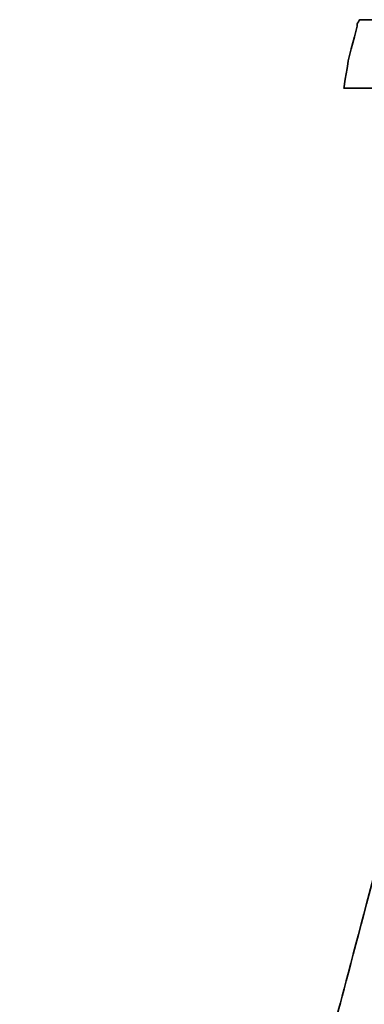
# Model space of a CAD drawing. Header units: inches. Extents: x 32 to 234, y 65 to 170.
# Tile 33 of 49: x 191.952 to 192.427, y 125.849 to 127.207. Entities that reach past the tile are written whole.
import ezdxf

# ---------------------------------------------------------------- set-up
doc = ezdxf.new("R2010")
doc.units = ezdxf.units.IN
doc.layers.add('DIM', color=4, linetype='Continuous')
doc.layers.add('layer 1', color=7, linetype='Continuous')

# ---------------------------------------------------------------- blocks, each defined once
blk = doc.blocks.new('TBI MOTION logo(完整正式版)')
at = {"layer": 'layer 1', "color": 22, "lineweight": 35}
blk.add_open_spline([(-40.59125, -7.943749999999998), (-40.59125, -7.943749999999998), (-40.97375, -7.943749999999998), (-40.97375, -7.943749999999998), (-40.97375, -7.943749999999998), (-40.97375, -7.943749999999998), (-41.38125, -7.943749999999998), (-41.38125, -7.943749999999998), (-41.38125, -7.943749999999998), (-41.38125, -7.943749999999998), (-41.54874999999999, -7.943749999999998), (-41.54874999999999, -7.943749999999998), (-41.54874999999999, -7.943749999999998), (-41.54874999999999, -7.943749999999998), (-41.59875, -7.943749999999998), (-41.59875, -7.943749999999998), (-41.59875, -7.943749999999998), (-41.59875, -7.943749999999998), (-41.88374999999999, -7.943749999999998), (-41.88374999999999, -7.943749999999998), (-41.88374999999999, -7.943749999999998), (-41.88374999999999, -7.943749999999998), (-41.90875, -7.91875), (-41.90875, -7.91875), (-41.90875, -7.91875), (-41.90875, -7.91875), (-42.19875, -7.871249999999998), (-42.19875, -7.871249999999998), (-42.19875, -7.871249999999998), (-42.19875, -7.871249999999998), (-42.43875, -7.82375), (-42.43875, -7.82375), (-42.43875, -7.82375), (-42.43875, -7.82375), (-42.45875, -7.82375), (-42.45875, -7.82375), (-42.45875, -7.82375), (-42.45875, -7.82375), (-42.48624999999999, -7.82375), (-42.48624999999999, -7.82375), (-42.48624999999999, -7.82375), (-42.48624999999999, -7.82375), (-42.67625, -7.723749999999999), (-42.67625, -7.723749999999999), (-42.67625, -7.723749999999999), (-42.67625, -7.723749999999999), (-42.70125, -7.70375), (-42.70125, -7.70375), (-42.70125, -7.70375), (-42.70125, -7.70375), (-42.72375, -7.678749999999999), (-42.72375, -7.678749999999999), (-42.72375, -7.678749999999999), (-42.72375, -7.678749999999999), (-42.86875, -7.488749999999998), (-42.86875, -7.488749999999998), (-42.86875, -7.488749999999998), (-42.86875, -7.488749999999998), (-42.89374999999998, -7.438749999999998), (-42.89374999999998, -7.438749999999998), (-42.89374999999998, -7.438749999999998), (-42.89374999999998, -7.438749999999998), (-42.91875, -7.388749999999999), (-42.91875, -7.388749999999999), (-42.91875, -7.388749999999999), (-42.91875, -7.388749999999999), (-42.93874999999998, -7.12875), (-42.93874999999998, -7.12875), (-42.93874999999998, -7.12875), (-42.93874999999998, -7.12875), (-42.96375, -7.103749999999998), (-42.96375, -7.103749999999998), (-42.96375, -7.103749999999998), (-42.96375, -7.103749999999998), (-42.96375, -7.053749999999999), (-42.96375, -7.053749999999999), (-42.96375, -7.053749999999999), (-42.96375, -7.053749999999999), (-42.96375, -7.00875), (-42.96375, -7.00875), (-42.96375, -7.00875), (-42.96375, -7.00875), (-42.91875, -6.69625), (-42.91875, -6.69625), (-42.91875, -6.69625), (-42.91875, -6.69625), (-42.91875, -6.62375), (-42.91875, -6.62375), (-42.91875, -6.62375), (-42.91875, -6.62375), (-42.91875, -6.59625), (-42.91875, -6.59625), (-42.91875, -6.59625), (-42.91875, -6.59625), (-42.91875, -6.57375), (-42.91875, -6.57375), (-42.91875, -6.57375), (-42.91875, -6.57375), (-42.91875, -6.528749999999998), (-42.91875, -6.528749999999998), (-42.91875, -6.528749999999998), (-42.91875, -6.528749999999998), (-42.89374999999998, -6.50375), (-42.89374999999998, -6.50375), (-42.89374999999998, -6.50375), (-42.89374999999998, -6.50375), (-42.84374999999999, -6.38375), (-42.84374999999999, -6.38375), (-42.84374999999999, -6.38375), (-42.84374999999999, -6.38375), (-42.84374999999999, -6.358749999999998), (-42.84374999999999, -6.358749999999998), (-42.84374999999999, -6.358749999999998), (-42.84374999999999, -6.358749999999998), (-42.74625, -6.143749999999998), (-42.74625, -6.143749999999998), (-42.74625, -6.143749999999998), (-42.74625, -6.143749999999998), (-42.70125, -5.853749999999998), (-42.70125, -5.853749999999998), (-42.70125, -5.853749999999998), (-42.70125, -5.853749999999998), (-42.60374999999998, -5.47125), (-42.60374999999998, -5.47125), (-42.60374999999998, -5.47125), (-42.60374999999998, -5.47125), (-42.60374999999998, -5.44875), (-42.60374999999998, -5.44875), (-42.60374999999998, -5.44875), (-42.60374999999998, -5.44875), (-42.38875, -4.678749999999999), (-42.38875, -4.678749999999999), (-42.38875, -4.678749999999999), (-42.38875, -4.678749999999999), (-42.36375, -4.653749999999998), (-42.36375, -4.653749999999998), (-42.36375, -4.653749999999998), (-42.36375, -4.653749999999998), (-42.12375, -3.69625), (-42.12375, -3.69625), (-42.12375, -3.69625), (-42.12375, -3.69625), (-42.12375, -3.67374), (-42.12375, -3.67374), (-42.12375, -3.67374), (-42.12375, -3.67374), (-41.78875, -2.593739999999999), (-41.78875, -2.593739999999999), (-41.78875, -2.593739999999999), (-41.78875, -2.593739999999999), (-41.18875, -0.19375), (-41.18875, -0.19375), (-41.18875, -0.19375), (-41.18875, -0.19375), (-40.54375, 2.20624), (-40.54375, 2.20624), (-40.54375, 2.20624), (-40.54375, 2.20624), (-40.25374999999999, 3.308749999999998), (-40.25374999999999, 3.308749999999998), (-40.25374999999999, 3.308749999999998), (-40.25374999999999, 3.308749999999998), (-39.98875, 4.27125), (-39.98875, 4.27125), (-39.98875, 4.27125), (-39.98875, 4.27125), (-39.77375, 5.131249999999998), (-39.77375, 5.131249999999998), (-39.77375, 5.131249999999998), (-39.77375, 5.131249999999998), (-39.67875, 5.47125), (-39.67875, 5.47125), (-39.67875, 5.47125), (-39.67875, 5.47125), (-39.60375, 5.756249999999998), (-39.60375, 5.756249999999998), (-39.60375, 5.756249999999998), (-39.60375, 5.756249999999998), (-39.60375, 5.78125), (-39.60375, 5.78125), (-39.60375, 5.78125), (-39.60375, 5.78125), (-39.50875, 5.97125), (-39.50875, 5.97125), (-39.50875, 5.97125), (-39.50875, 5.97125), (-39.50875, 6.138749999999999), (-39.50875, 6.138749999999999), (-39.50875, 6.138749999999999), (-39.50875, 6.138749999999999), (-39.48625, 6.166249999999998), (-39.48625, 6.166249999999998), (-39.48625, 6.166249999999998), (-39.48625, 6.166249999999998), (-39.46125, 6.286249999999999), (-39.46125, 6.286249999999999), (-39.46125, 6.286249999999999), (-39.46125, 6.286249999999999), (-39.46125, 6.426249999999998), (-39.46125, 6.426249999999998), (-39.46125, 6.426249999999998), (-39.46125, 6.426249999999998), (-39.41375, 6.426249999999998), (-39.41375, 6.426249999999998), (-39.41375, 6.426249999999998), (-39.41375, 6.426249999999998), (-39.29375, 6.69125), (-39.29375, 6.69125), (-39.29375, 6.69125), (-39.29375, 6.69125), (-39.26875, 6.741249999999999), (-39.26875, 6.741249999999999), (-39.26875, 6.741249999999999), (-39.26875, 6.741249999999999), (-39.24375, 6.76625), (-39.24375, 6.76625), (-39.24375, 6.76625), (-39.24375, 6.76625), (-38.98375, 7.006239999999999), (-38.98375, 7.006239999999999), (-38.98375, 7.006239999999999), (-38.98375, 7.006239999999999), (-38.95625, 7.026239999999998), (-38.95625, 7.026239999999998), (-38.95625, 7.026239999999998), (-38.95625, 7.026239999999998), (-38.78875, 7.126239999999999), (-38.78875, 7.126239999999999), (-38.78875, 7.126239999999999), (-38.78875, 7.126239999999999), (-38.76375, 7.126239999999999), (-38.76375, 7.126239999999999), (-38.76375, 7.126239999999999), (-38.76375, 7.126239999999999), (-38.74375, 7.126239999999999), (-38.74375, 7.126239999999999), (-38.74375, 7.126239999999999), (-38.74375, 7.126239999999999), (-38.52875, 7.171249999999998), (-38.52875, 7.171249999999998), (-38.52875, 7.171249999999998), (-38.52875, 7.171249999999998), (-38.52875, 7.196239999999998), (-38.52875, 7.196239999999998), (-38.52875, 7.196239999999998), (-38.52875, 7.196239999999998), (-38.50375, 7.196239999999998), (-38.50375, 7.196239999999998), (-38.50375, 7.196239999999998), (-38.50375, 7.196239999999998), (-38.26125, 7.21875), (-38.26125, 7.21875), (-38.26125, 7.21875), (-38.26125, 7.21875), (-38.23875000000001, 7.246239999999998), (-38.23875000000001, 7.246239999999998), (-38.23875000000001, 7.246239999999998), (-38.23875000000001, 7.246239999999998), (-38.21625, 7.246239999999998), (-38.21625, 7.246239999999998), (-38.21625, 7.246239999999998), (-38.21625, 7.246239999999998), (-38.18875, 7.246239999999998), (-38.18875, 7.246239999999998), (-38.18875, 7.246239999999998), (-38.18875, 7.246239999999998), (-37.90375, 7.246239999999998), (-37.90375, 7.246239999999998), (-37.90375, 7.246239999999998), (-37.90375, 7.246239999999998), (-37.85375, 7.246239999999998), (-37.85375, 7.246239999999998), (-37.85375, 7.246239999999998), (-37.85375, 7.246239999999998), (-37.75875, 7.246239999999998), (-37.75875, 7.246239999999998), (-37.75875, 7.246239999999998), (-37.75875, 7.246239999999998), (-37.42375, 7.246239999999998), (-37.42375, 7.246239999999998), (-37.42375, 7.246239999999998), (-37.42375, 7.246239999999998), (-37.08875, 7.246239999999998), (-37.08875, 7.246239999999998), (-37.08875, 7.246239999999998), (-37.08875, 7.246239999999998), (-37.06375, 7.246239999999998), (-37.06375, 7.246239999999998), (-37.06375, 7.246239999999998), (-37.06375, 7.246239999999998), (-37.06375, 7.266239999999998), (-37.06375, 7.266239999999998), (-37.06375, 7.266239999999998), (-37.06375, 7.266239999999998), (-37.03875, 7.291249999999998), (-37.03875, 7.291249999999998), (-37.03875, 7.291249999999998), (-37.03875, 7.291249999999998), (-37.03875, 7.31625), (-37.03875, 7.31625), (-37.03875, 7.31625), (-37.03875, 7.31625), (-36.94125, 7.676249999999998), (-36.94125, 7.676249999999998), (-36.94125, 7.676249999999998), (-36.94125, 7.676249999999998), (-36.86875, 7.98625), (-36.86875, 7.98625), (-36.86875, 7.98625), (-36.86875, 7.98625), (-36.98875000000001, 7.98625), (-36.98875000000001, 7.98625), (-36.98875000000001, 7.98625), (-36.98875000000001, 7.98625), (-37.42375, 7.98625), (-37.42375, 7.98625), (-37.42375, 7.98625), (-37.42375, 7.98625), (-37.94875, 7.98625), (-37.94875, 7.98625), (-37.94875, 7.98625), (-37.94875, 7.98625), (-38.57375, 7.98625), (-38.57375, 7.98625), (-38.57375, 7.98625), (-38.57375, 7.98625), (-39.29375, 7.98625), (-39.29375, 7.98625), (-39.29375, 7.98625), (-39.29375, 7.98625), (-40.82875, 7.98625), (-40.82875, 7.98625), (-40.82875, 7.98625), (-40.82875, 7.98625), (-42.36375, 7.98625), (-42.36375, 7.98625), (-42.36375, 7.98625), (-42.36375, 7.98625), (-43.08375, 7.98625), (-43.08375, 7.98625), (-43.08375, 7.98625), (-43.08375, 7.98625), (-43.70875, 7.98625), (-43.70875, 7.98625), (-43.70875, 7.98625), (-43.70875, 7.98625), (-44.23375, 7.98625), (-44.23375, 7.98625), (-44.23375, 7.98625), (-44.23375, 7.98625), (-44.66875, 7.98625), (-44.66875, 7.98625), (-44.66875, 7.98625), (-44.66875, 7.98625), (-44.88375, 7.98625), (-44.88375, 7.98625), (-44.88375, 7.98625), (-44.88375, 7.98625), (-44.90874999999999, 7.94125), (-44.90874999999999, 7.94125), (-44.90874999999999, 7.94125), (-44.90874999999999, 7.94125), (-44.90874999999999, 7.916249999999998), (-44.90874999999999, 7.916249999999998), (-44.90874999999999, 7.916249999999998), (-44.90874999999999, 7.916249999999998), (-45.00375, 7.55625), (-45.00375, 7.55625), (-45.00375, 7.55625), (-45.00375, 7.55625), (-45.05374999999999, 7.246239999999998), (-45.05374999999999, 7.246239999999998), (-45.05374999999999, 7.246239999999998), (-45.05374999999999, 7.246239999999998), (-44.61875, 7.246239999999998), (-44.61875, 7.246239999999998), (-44.61875, 7.246239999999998), (-44.61875, 7.246239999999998), (-44.11375, 7.246239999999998), (-44.11375, 7.246239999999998), (-44.11375, 7.246239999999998), (-44.11375, 7.246239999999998), (-43.99375, 7.246239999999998), (-43.99375, 7.246239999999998), (-43.99375, 7.246239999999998), (-43.99375, 7.246239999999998), (-43.94625, 7.246239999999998), (-43.94625, 7.246239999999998), (-43.94625, 7.246239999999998), (-43.94625, 7.246239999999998), (-43.92374, 7.246239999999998), (-43.92374, 7.246239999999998), (-43.92374, 7.246239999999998), (-43.92374, 7.246239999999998), (-43.65874999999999, 7.246239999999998), (-43.65874999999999, 7.246239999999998), (-43.65874999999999, 7.246239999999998), (-43.65874999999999, 7.246239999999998), (-43.63875, 7.21875), (-43.63875, 7.21875), (-43.63875, 7.21875), (-43.63875, 7.21875), (-43.46874999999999, 7.196239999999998), (-43.46874999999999, 7.196239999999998), (-43.46874999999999, 7.196239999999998), (-43.46874999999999, 7.196239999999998), (-43.39875, 7.196239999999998), (-43.39875, 7.196239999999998), (-43.39875, 7.196239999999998), (-43.39875, 7.196239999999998), (-43.37125, 7.171249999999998), (-43.37125, 7.171249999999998), (-43.37125, 7.171249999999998), (-43.37125, 7.171249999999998), (-43.34875, 7.171249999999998), (-43.34875, 7.171249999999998), (-43.34875, 7.171249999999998), (-43.34875, 7.171249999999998), (-43.20375, 7.126239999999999), (-43.20375, 7.126239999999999), (-43.20375, 7.126239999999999), (-43.20375, 7.126239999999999), (-43.05875, 7.076239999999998), (-43.05875, 7.076239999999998), (-43.05875, 7.076239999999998), (-43.05875, 7.076239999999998), (-43.01375, 7.076239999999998), (-43.01375, 7.076239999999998), (-43.01375, 7.076239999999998), (-43.01375, 7.076239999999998), (-42.98875, 7.026239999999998), (-42.98875, 7.026239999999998), (-42.98875, 7.026239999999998), (-42.98875, 7.026239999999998), (-42.79874999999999, 6.86125), (-42.79874999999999, 6.86125), (-42.79874999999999, 6.86125), (-42.79874999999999, 6.86125), (-42.77375, 6.81125), (-42.77375, 6.81125), (-42.77375, 6.81125), (-42.77375, 6.81125), (-42.74625, 6.76625), (-42.74625, 6.76625), (-42.74625, 6.76625), (-42.74625, 6.76625), (-42.72375, 6.47625), (-42.72375, 6.47625), (-42.72375, 6.47625), (-42.72375, 6.47625), (-42.70125, 6.45124), (-42.70125, 6.45124), (-42.70125, 6.45124), (-42.70125, 6.45124), (-42.70125, 6.426249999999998), (-42.70125, 6.426249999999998), (-42.70125, 6.426249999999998), (-42.70125, 6.426249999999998), (-42.72375, 6.40625), (-42.72375, 6.40625), (-42.72375, 6.40625), (-42.72375, 6.40625), (-42.74625, 5.97125), (-42.74625, 5.97125), (-42.74625, 5.97125), (-42.74625, 5.97125), (-42.74625, 5.94625), (-42.74625, 5.94625), (-42.74625, 5.94625), (-42.74625, 5.94625), (-42.74625, 5.926249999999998), (-42.74625, 5.926249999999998), (-42.74625, 5.926249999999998), (-42.74625, 5.926249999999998), (-42.77375, 5.876249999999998), (-42.77375, 5.876249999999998), (-42.77375, 5.876249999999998), (-42.77375, 5.876249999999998), (-42.81875, 5.80625), (-42.81875, 5.80625), (-42.81875, 5.80625), (-42.81875, 5.80625), (-42.86875, 5.63625), (-42.86875, 5.63625), (-42.86875, 5.63625), (-42.86875, 5.63625), (-42.91875, 5.39625), (-42.91875, 5.39625), (-42.91875, 5.39625), (-42.91875, 5.39625), (-42.91875, 5.37124), (-42.91875, 5.37124), (-42.91875, 5.37124), (-42.91875, 5.37124), (-43.01375, 5.10874), (-43.01375, 5.10874), (-43.01375, 5.10874), (-43.01375, 5.10874), (-43.10875, 4.771239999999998), (-43.10875, 4.771239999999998), (-43.10875, 4.771239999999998), (-43.10875, 4.771239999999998), (-43.29875, 3.956249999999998), (-43.29875, 3.956249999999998), (-43.29875, 3.956249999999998), (-43.29875, 3.956249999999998), (-43.58875, 2.951249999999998), (-43.58875, 2.951249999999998), (-43.58875, 2.951249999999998), (-43.58875, 2.951249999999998), (-43.87375, 1.87125), (-43.87375, 1.87125), (-43.87375, 1.87125), (-43.87375, 1.87125), (-44.52625, -0.50374), (-44.52625, -0.50374), (-44.52625, -0.50374), (-44.52625, -0.50374), (-45.14874999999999, -2.853749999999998), (-45.14874999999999, -2.853749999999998), (-45.14874999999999, -2.853749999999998), (-45.14874999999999, -2.853749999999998), (-45.43375, -3.95875), (-45.43375, -3.95875), (-45.43375, -3.95875), (-45.43375, -3.95875), (-45.69874999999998, -4.96875), (-45.69874999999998, -4.96875), (-45.69874999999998, -4.96875), (-45.69874999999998, -4.96875), (-45.91375, -5.78375), (-45.91375, -5.78375), (-45.91375, -5.78375), (-45.91375, -5.78375), (-46.01374999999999, -6.11875), (-46.01374999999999, -6.11875), (-46.01374999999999, -6.11875), (-46.01374999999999, -6.11875), (-46.01374999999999, -6.143749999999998), (-46.01374999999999, -6.143749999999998), (-46.01374999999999, -6.143749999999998), (-46.01374999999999, -6.143749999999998), (-46.10875, -6.40875), (-46.10875, -6.40875), (-46.10875, -6.40875), (-46.10875, -6.40875), (-46.15375, -6.648749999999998), (-46.15375, -6.648749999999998), (-46.15375, -6.648749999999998), (-46.15375, -6.648749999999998), (-46.20375, -6.83875), (-46.20375, -6.83875), (-46.20375, -6.83875), (-46.20375, -6.83875), (-46.22874999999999, -6.933749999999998), (-46.22874999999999, -6.933749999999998), (-46.22874999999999, -6.933749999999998), (-46.22874999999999, -6.933749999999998), (-46.22874999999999, -7.07875), (-46.22874999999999, -7.07875), (-46.22874999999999, -7.07875), (-46.22874999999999, -7.07875), (-46.27374999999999, -7.07875), (-46.27374999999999, -7.07875), (-46.27374999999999, -7.07875), (-46.27374999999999, -7.07875), (-46.39375, -7.34375), (-46.39375, -7.34375), (-46.39375, -7.34375), (-46.39375, -7.34375), (-46.39375, -7.36875), (-46.39375, -7.36875), (-46.39375, -7.36875), (-46.39375, -7.36875), (-46.42125, -7.388749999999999), (-46.42125, -7.388749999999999), (-46.42125, -7.388749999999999), (-46.42125, -7.388749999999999), (-46.68375, -7.678749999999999), (-46.68375, -7.678749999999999), (-46.68375, -7.678749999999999), (-46.68375, -7.678749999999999), (-46.70875, -7.70375), (-46.70875, -7.70375), (-46.70875, -7.70375), (-46.70875, -7.70375), (-46.75374999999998, -7.723749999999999), (-46.75374999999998, -7.723749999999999), (-46.75374999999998, -7.723749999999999), (-46.75374999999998, -7.723749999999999), (-47.08874999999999, -7.871249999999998), (-47.08874999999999, -7.871249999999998), (-47.08874999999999, -7.871249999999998), (-47.08874999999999, -7.871249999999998), (-47.11625, -7.871249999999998), (-47.11625, -7.871249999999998), (-47.11625, -7.871249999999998), (-47.11625, -7.871249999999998), (-47.13875, -7.893749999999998), (-47.13875, -7.893749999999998), (-47.13875, -7.893749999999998), (-47.13875, -7.893749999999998), (-47.56874999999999, -7.91875), (-47.56874999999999, -7.91875), (-47.56874999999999, -7.91875), (-47.56874999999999, -7.91875), (-47.59624999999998, -7.943749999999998), (-47.59624999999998, -7.943749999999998), (-47.59624999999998, -7.943749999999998), (-47.59624999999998, -7.943749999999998), (-47.64375, -7.943749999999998), (-47.64375, -7.943749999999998), (-47.64375, -7.943749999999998), (-47.64375, -7.943749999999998), (-47.73625, -7.943749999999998), (-47.73625, -7.943749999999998), (-47.73625, -7.943749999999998), (-47.73625, -7.943749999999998), (-48.07375, -7.943749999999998), (-48.07375, -7.943749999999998), (-48.07375, -7.943749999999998), (-48.07375, -7.943749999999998), (-48.36125, -7.943749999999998), (-48.36125, -7.943749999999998), (-48.36125, -7.943749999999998), (-48.36125, -7.943749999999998), (-48.36125, -7.966249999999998), (-48.36125, -7.966249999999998), (-48.36125, -7.966249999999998), (-48.36125, -7.966249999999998), (-48.36125, -7.991249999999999), (-48.36125, -7.991249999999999), (-48.36125, -7.991249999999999), (-48.36125, -7.991249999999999), (-48.38875, -8.013749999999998), (-48.38875, -8.013749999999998), (-48.38875, -8.013749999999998), (-48.38875, -8.013749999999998), (-48.50875, -8.34875), (-48.50875, -8.34875), (-48.50875, -8.34875), (-48.50875, -8.34875), (-48.55375, -8.68625), (-48.55375, -8.68625), (-48.55375, -8.68625), (-48.55375, -8.68625), (-48.45875, -8.68625), (-48.45875, -8.68625), (-48.45875, -8.68625), (-48.45875, -8.68625), (-48.07375, -8.68625), (-48.07375, -8.68625), (-48.07375, -8.68625), (-48.07375, -8.68625), (-47.52374999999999, -8.68625), (-47.52374999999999, -8.68625), (-47.52374999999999, -8.68625), (-47.52374999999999, -8.68625), (-46.92375, -8.68625), (-46.92375, -8.68625), (-46.92375, -8.68625), (-46.92375, -8.68625), (-46.25375, -8.68625), (-46.25375, -8.68625), (-46.25375, -8.68625), (-46.25375, -8.68625), (-46.20375, -8.68625), (-46.20375, -8.68625), (-46.20375, -8.68625), (-46.20375, -8.68625), (-44.71375, -8.68625), (-44.71375, -8.68625), (-44.71375, -8.68625), (-44.71375, -8.68625), (-43.22874999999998, -8.68625), (-43.22874999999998, -8.68625), (-43.22874999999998, -8.68625), (-43.22874999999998, -8.68625), (-42.55875, -8.68625), (-42.55875, -8.68625), (-42.55875, -8.68625), (-42.55875, -8.68625), (-42.50874999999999, -8.68625), (-42.50874999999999, -8.68625), (-42.50874999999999, -8.68625), (-42.50874999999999, -8.68625), (-41.93375, -8.68625), (-41.93375, -8.68625), (-41.93375, -8.68625), (-41.93375, -8.68625), (-41.38125, -8.68625), (-41.38125, -8.68625), (-41.38125, -8.68625), (-41.38125, -8.68625), (-40.97375, -8.68625), (-40.97375, -8.68625), (-40.97375, -8.68625), (-40.97375, -8.68625), (-40.78125, -8.68625), (-40.78125, -8.68625), (-40.78125, -8.68625), (-40.78125, -8.68625), (-40.78125, -8.638749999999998), (-40.78125, -8.638749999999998), (-40.78125, -8.638749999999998), (-40.78125, -8.638749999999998), (-40.75874999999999, -8.638749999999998), (-40.75874999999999, -8.638749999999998), (-40.75874999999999, -8.638749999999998), (-40.75874999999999, -8.638749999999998), (-40.66374999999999, -8.27875), (-40.66374999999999, -8.27875), (-40.66374999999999, -8.27875), (-40.66374999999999, -8.27875), (-40.59125, -7.943749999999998), (-40.59125, -7.943749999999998)], degree=3, knots=[0, 0, 0, 0, 0.0055865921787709, 0.0055865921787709, 0.0055865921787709, 0.0055866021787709, 0.0111731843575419, 0.0111731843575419, 0.0111731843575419, 0.0111731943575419, 0.0167597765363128, 0.0167597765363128, 0.0167597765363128, 0.0167597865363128, 0.0223463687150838, 0.0223463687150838, 0.0223463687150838, 0.0223463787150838, 0.0279329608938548, 0.0279329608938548, 0.0279329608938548, 0.0279329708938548, 0.0335195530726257, 0.0335195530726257, 0.0335195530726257, 0.0335195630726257, 0.0391061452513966, 0.0391061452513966, 0.0391061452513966, 0.0391061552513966, 0.0446927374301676, 0.0446927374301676, 0.0446927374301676, 0.0446927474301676, 0.0502793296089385, 0.0502793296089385, 0.0502793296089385, 0.0502793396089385, 0.0558659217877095, 0.0558659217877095, 0.0558659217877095, 0.0558659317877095, 0.0614525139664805, 0.0614525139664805, 0.0614525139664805, 0.0614525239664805, 0.0670391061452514, 0.0670391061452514, 0.0670391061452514, 0.0670391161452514, 0.0726256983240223, 0.0726256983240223, 0.0726256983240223, 0.0726257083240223, 0.0782122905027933, 0.0782122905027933, 0.0782122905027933, 0.0782123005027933, 0.0837988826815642, 0.0837988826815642, 0.0837988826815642, 0.0837988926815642, 0.0893854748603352, 0.0893854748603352, 0.0893854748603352, 0.0893854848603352, 0.0949720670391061, 0.0949720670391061, 0.0949720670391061, 0.0949720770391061, 0.1005586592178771, 0.1005586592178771, 0.1005586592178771, 0.1005586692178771, 0.106145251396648, 0.106145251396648, 0.106145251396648, 0.106145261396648, 0.1117318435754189, 0.1117318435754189, 0.1117318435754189, 0.1117318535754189, 0.1173184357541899, 0.1173184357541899, 0.1173184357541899, 0.1173184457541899, 0.1229050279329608, 0.1229050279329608, 0.1229050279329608, 0.1229050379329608, 0.1284916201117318, 0.1284916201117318, 0.1284916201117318, 0.1284916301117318, 0.1340782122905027, 0.1340782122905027, 0.1340782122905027, 0.1340782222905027, 0.1396648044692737, 0.1396648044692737, 0.1396648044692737, 0.1396648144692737, 0.1452513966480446, 0.1452513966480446, 0.1452513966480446, 0.1452514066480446, 0.1508379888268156, 0.1508379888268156, 0.1508379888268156, 0.1508379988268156, 0.1564245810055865, 0.1564245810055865, 0.1564245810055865, 0.1564245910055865, 0.1620111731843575, 0.1620111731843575, 0.1620111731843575, 0.1620111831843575, 0.1675977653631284, 0.1675977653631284, 0.1675977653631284, 0.1675977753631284, 0.1731843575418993, 0.1731843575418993, 0.1731843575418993, 0.1731843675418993, 0.1787709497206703, 0.1787709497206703, 0.1787709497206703, 0.1787709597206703, 0.1843575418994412, 0.1843575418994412, 0.1843575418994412, 0.1843575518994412, 0.1899441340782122, 0.1899441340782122, 0.1899441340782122, 0.1899441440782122, 0.1955307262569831, 0.1955307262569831, 0.1955307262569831, 0.1955307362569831, 0.2011173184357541, 0.2011173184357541, 0.2011173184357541, 0.2011173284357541, 0.206703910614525, 0.206703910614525, 0.206703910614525, 0.206703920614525, 0.2122905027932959, 0.2122905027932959, 0.2122905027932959, 0.2122905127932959, 0.2178770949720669, 0.2178770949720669, 0.2178770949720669, 0.2178771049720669, 0.2234636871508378, 0.2234636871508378, 0.2234636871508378, 0.2234636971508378, 0.2290502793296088, 0.2290502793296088, 0.2290502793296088, 0.2290502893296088, 0.2346368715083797, 0.2346368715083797, 0.2346368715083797, 0.2346368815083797, 0.2402234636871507, 0.2402234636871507, 0.2402234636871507, 0.2402234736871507, 0.2458100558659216, 0.2458100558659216, 0.2458100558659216, 0.2458100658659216, 0.2513966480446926, 0.2513966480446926, 0.2513966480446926, 0.2513966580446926, 0.2569832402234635, 0.2569832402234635, 0.2569832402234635, 0.2569832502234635, 0.2625698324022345, 0.2625698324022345, 0.2625698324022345, 0.2625698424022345, 0.2681564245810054, 0.2681564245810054, 0.2681564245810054, 0.2681564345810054, 0.2737430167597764, 0.2737430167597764, 0.2737430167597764, 0.2737430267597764, 0.2793296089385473, 0.2793296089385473, 0.2793296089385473, 0.2793296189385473, 0.2849162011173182, 0.2849162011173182, 0.2849162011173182, 0.2849162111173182, 0.2905027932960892, 0.2905027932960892, 0.2905027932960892, 0.2905028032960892, 0.2960893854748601, 0.2960893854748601, 0.2960893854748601, 0.29608939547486, 0.3016759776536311, 0.3016759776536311, 0.3016759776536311, 0.3016759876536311, 0.3072625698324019, 0.3072625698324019, 0.3072625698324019, 0.3072625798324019, 0.312849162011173, 0.312849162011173, 0.312849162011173, 0.312849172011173, 0.3184357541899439, 0.3184357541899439, 0.3184357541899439, 0.3184357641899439, 0.3240223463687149, 0.3240223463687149, 0.3240223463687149, 0.3240223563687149, 0.3296089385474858, 0.3296089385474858, 0.3296089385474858, 0.3296089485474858, 0.3351955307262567, 0.3351955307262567, 0.3351955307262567, 0.3351955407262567, 0.3407821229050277, 0.3407821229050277, 0.3407821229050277, 0.3407821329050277, 0.3463687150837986, 0.3463687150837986, 0.3463687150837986, 0.3463687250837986, 0.3519553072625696, 0.3519553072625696, 0.3519553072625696, 0.3519553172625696, 0.3575418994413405, 0.3575418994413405, 0.3575418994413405, 0.3575419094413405, 0.3631284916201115, 0.3631284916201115, 0.3631284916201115, 0.3631285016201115, 0.3687150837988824, 0.3687150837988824, 0.3687150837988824, 0.3687150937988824, 0.3743016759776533, 0.3743016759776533, 0.3743016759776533, 0.3743016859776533, 0.3798882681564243, 0.3798882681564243, 0.3798882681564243, 0.3798882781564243, 0.3854748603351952, 0.3854748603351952, 0.3854748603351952, 0.3854748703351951, 0.3910614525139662, 0.3910614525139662, 0.3910614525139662, 0.3910614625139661, 0.3966480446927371, 0.3966480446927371, 0.3966480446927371, 0.3966480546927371, 0.4022346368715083, 0.4022346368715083, 0.4022346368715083, 0.4022346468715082, 0.407821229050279, 0.407821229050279, 0.407821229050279, 0.407821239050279, 0.4134078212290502, 0.4134078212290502, 0.4134078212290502, 0.4134078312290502, 0.4189944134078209, 0.4189944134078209, 0.4189944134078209, 0.4189944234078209, 0.4245810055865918, 0.4245810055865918, 0.4245810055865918, 0.4245810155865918, 0.4301675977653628, 0.4301675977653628, 0.4301675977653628, 0.4301676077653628, 0.4357541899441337, 0.4357541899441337, 0.4357541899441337, 0.4357541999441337, 0.4413407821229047, 0.4413407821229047, 0.4413407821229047, 0.4413407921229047, 0.4469273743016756, 0.4469273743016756, 0.4469273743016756, 0.4469273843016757, 0.4525139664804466, 0.4525139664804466, 0.4525139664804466, 0.4525139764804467, 0.4581005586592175, 0.4581005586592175, 0.4581005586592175, 0.4581005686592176, 0.4636871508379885, 0.4636871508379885, 0.4636871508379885, 0.4636871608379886, 0.4692737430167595, 0.4692737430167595, 0.4692737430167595, 0.4692737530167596, 0.4748603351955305, 0.4748603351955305, 0.4748603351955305, 0.4748603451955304, 0.4804469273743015, 0.4804469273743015, 0.4804469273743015, 0.4804469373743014, 0.4860335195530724, 0.4860335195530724, 0.4860335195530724, 0.4860335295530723, 0.4916201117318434, 0.4916201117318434, 0.4916201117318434, 0.4916201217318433, 0.4972067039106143, 0.4972067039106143, 0.4972067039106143, 0.4972067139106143, 0.5027932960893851, 0.5027932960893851, 0.5027932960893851, 0.5027933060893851, 0.508379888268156, 0.508379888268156, 0.508379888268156, 0.508379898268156, 0.513966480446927, 0.513966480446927, 0.513966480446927, 0.5139664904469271, 0.519553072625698, 0.519553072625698, 0.519553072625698, 0.5195530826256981, 0.525139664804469, 0.525139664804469, 0.525139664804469, 0.525139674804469, 0.53072625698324, 0.53072625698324, 0.53072625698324, 0.5307262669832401, 0.536312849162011, 0.536312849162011, 0.536312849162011, 0.5363128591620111, 0.541899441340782, 0.541899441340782, 0.541899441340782, 0.5418994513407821, 0.547486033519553, 0.547486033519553, 0.547486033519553, 0.547486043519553, 0.553072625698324, 0.553072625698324, 0.553072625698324, 0.5530726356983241, 0.558659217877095, 0.558659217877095, 0.558659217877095, 0.558659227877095, 0.564245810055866, 0.564245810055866, 0.564245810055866, 0.564245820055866, 0.569832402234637, 0.569832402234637, 0.569832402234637, 0.5698324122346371, 0.575418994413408, 0.575418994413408, 0.575418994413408, 0.575419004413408, 0.581005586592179, 0.581005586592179, 0.581005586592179, 0.581005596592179, 0.58659217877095, 0.58659217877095, 0.58659217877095, 0.58659218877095, 0.592178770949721, 0.592178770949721, 0.592178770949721, 0.5921787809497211, 0.5977653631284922, 0.5977653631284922, 0.5977653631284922, 0.5977653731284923, 0.603351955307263, 0.603351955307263, 0.603351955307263, 0.603351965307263, 0.608938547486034, 0.608938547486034, 0.608938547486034, 0.608938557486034, 0.6145251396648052, 0.6145251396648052, 0.6145251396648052, 0.6145251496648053, 0.6201117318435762, 0.6201117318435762, 0.6201117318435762, 0.6201117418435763, 0.6256983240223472, 0.6256983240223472, 0.6256983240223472, 0.6256983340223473, 0.631284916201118, 0.631284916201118, 0.631284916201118, 0.631284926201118, 0.6368715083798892, 0.6368715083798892, 0.6368715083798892, 0.6368715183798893, 0.6424581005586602, 0.6424581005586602, 0.6424581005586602, 0.6424581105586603, 0.6480446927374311, 0.6480446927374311, 0.6480446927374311, 0.6480447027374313, 0.6536312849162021, 0.6536312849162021, 0.6536312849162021, 0.6536312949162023, 0.6592178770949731, 0.6592178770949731, 0.6592178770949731, 0.6592178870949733, 0.6648044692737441, 0.6648044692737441, 0.6648044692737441, 0.6648044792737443, 0.6703910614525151, 0.6703910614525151, 0.6703910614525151, 0.6703910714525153, 0.6759776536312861, 0.6759776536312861, 0.6759776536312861, 0.6759776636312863, 0.6815642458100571, 0.6815642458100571, 0.6815642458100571, 0.6815642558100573, 0.687150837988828, 0.687150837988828, 0.687150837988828, 0.687150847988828, 0.6927374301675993, 0.6927374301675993, 0.6927374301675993, 0.6927374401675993, 0.69832402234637, 0.69832402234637, 0.69832402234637, 0.69832403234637, 0.703910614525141, 0.703910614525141, 0.703910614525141, 0.703910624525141, 0.7094972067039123, 0.7094972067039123, 0.7094972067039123, 0.7094972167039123, 0.715083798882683, 0.715083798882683, 0.715083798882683, 0.715083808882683, 0.7206703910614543, 0.7206703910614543, 0.7206703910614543, 0.7206704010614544, 0.7262569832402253, 0.7262569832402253, 0.7262569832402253, 0.7262569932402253, 0.731843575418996, 0.731843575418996, 0.731843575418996, 0.731843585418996, 0.7374301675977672, 0.7374301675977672, 0.7374301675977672, 0.7374301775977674, 0.7430167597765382, 0.7430167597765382, 0.7430167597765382, 0.7430167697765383, 0.7486033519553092, 0.7486033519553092, 0.7486033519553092, 0.7486033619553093, 0.75418994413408, 0.75418994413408, 0.75418994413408, 0.75418995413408, 0.7597765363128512, 0.7597765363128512, 0.7597765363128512, 0.7597765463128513, 0.7653631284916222, 0.7653631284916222, 0.7653631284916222, 0.7653631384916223, 0.770949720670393, 0.770949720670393, 0.770949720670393, 0.770949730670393, 0.7765363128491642, 0.7765363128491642, 0.7765363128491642, 0.7765363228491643, 0.7821229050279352, 0.7821229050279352, 0.7821229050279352, 0.7821229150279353, 0.787709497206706, 0.787709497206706, 0.787709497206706, 0.787709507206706, 0.7932960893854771, 0.7932960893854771, 0.7932960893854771, 0.7932960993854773, 0.798882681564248, 0.798882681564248, 0.798882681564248, 0.798882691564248, 0.8044692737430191, 0.8044692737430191, 0.8044692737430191, 0.8044692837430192, 0.8100558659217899, 0.8100558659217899, 0.8100558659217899, 0.81005587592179, 0.8156424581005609, 0.8156424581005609, 0.8156424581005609, 0.815642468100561, 0.8212290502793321, 0.8212290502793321, 0.8212290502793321, 0.8212290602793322, 0.8268156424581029, 0.8268156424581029, 0.8268156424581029, 0.826815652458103, 0.8324022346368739, 0.8324022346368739, 0.8324022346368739, 0.832402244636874, 0.8379888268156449, 0.8379888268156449, 0.8379888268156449, 0.837988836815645, 0.8435754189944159, 0.8435754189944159, 0.8435754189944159, 0.843575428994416, 0.8491620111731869, 0.8491620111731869, 0.8491620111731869, 0.849162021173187, 0.8547486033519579, 0.8547486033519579, 0.8547486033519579, 0.854748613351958, 0.8603351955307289, 0.8603351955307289, 0.8603351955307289, 0.860335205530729, 0.8659217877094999, 0.8659217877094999, 0.8659217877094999, 0.8659217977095, 0.8715083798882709, 0.8715083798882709, 0.8715083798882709, 0.871508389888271, 0.8770949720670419, 0.8770949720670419, 0.8770949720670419, 0.877094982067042, 0.8826815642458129, 0.8826815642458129, 0.8826815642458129, 0.882681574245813, 0.888268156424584, 0.888268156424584, 0.888268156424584, 0.8882681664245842, 0.8938547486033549, 0.8938547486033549, 0.8938547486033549, 0.893854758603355, 0.8994413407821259, 0.8994413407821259, 0.8994413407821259, 0.899441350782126, 0.9050279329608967, 0.9050279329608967, 0.9050279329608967, 0.9050279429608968, 0.9106145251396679, 0.9106145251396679, 0.9106145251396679, 0.910614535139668, 0.9162011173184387, 0.9162011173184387, 0.9162011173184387, 0.9162011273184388, 0.9217877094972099, 0.9217877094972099, 0.9217877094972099, 0.92178771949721, 0.9273743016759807, 0.9273743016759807, 0.9273743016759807, 0.9273743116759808, 0.9329608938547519, 0.9329608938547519, 0.9329608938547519, 0.932960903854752, 0.9385474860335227, 0.9385474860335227, 0.9385474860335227, 0.9385474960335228, 0.944134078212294, 0.944134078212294, 0.944134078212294, 0.9441340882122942, 0.9497206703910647, 0.9497206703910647, 0.9497206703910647, 0.9497206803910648, 0.9553072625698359, 0.9553072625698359, 0.9553072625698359, 0.955307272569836, 0.960893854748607, 0.960893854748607, 0.960893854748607, 0.9608938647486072, 0.9664804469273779, 0.9664804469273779, 0.9664804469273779, 0.966480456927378, 0.972067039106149, 0.972067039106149, 0.972067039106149, 0.9720670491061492, 0.9776536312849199, 0.9776536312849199, 0.9776536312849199, 0.97765364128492, 0.9832402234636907, 0.9832402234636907, 0.9832402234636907, 0.9832402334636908, 0.988826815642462, 0.988826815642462, 0.988826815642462, 0.9888268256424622, 0.9944134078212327, 0.9944134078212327, 0.9944134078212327, 0.9944134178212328, 1, 1, 1, 1], dxfattribs=at)

msp = doc.modelspace()

# ---------------------------------------------------------------- block references
at = {"layer": 'DIM', "xscale": 0.1275750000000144, "yscale": 0.1275750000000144, "zscale": 0.1275750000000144}
msp.add_blockref('TBI MOTION logo(完整正式版)', (198.1465671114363, 126.1876841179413), dxfattribs=at)

doc.saveas('drawing.dxf')
